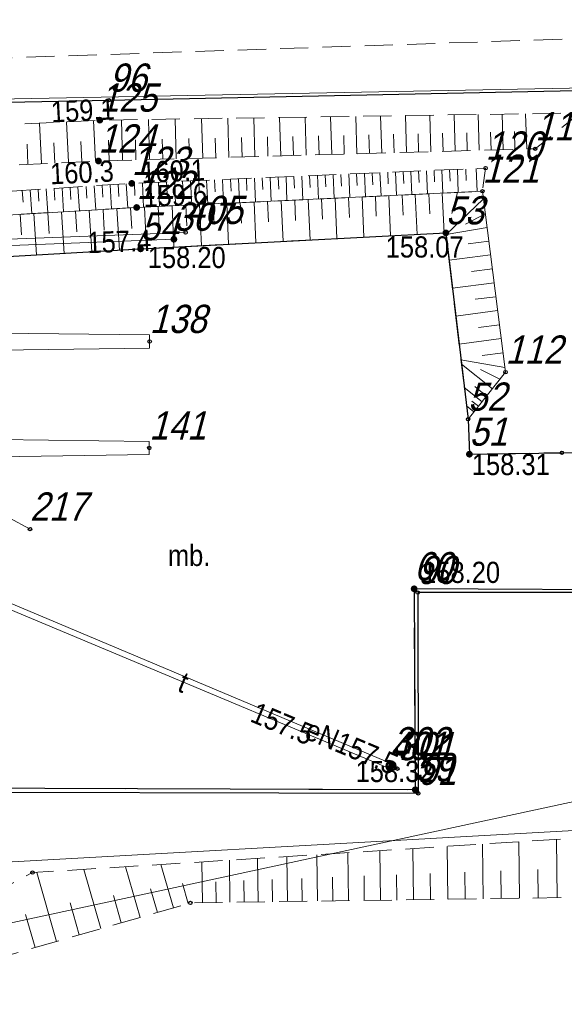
# Model space of a CAD drawing. Header units: metres. Extents: x 5548743 to 5556416, y 5707500 to 5714000.
# Tile 84 of 244: x 5554643 to 5554672, y 5709568 to 5709620. Entities that reach past the tile are written whole.
import ezdxf
from ezdxf.enums import TextEntityAlignment as Align

# ---------------------------------------------------------------- set-up
doc = ezdxf.new("R2010")
doc.units = ezdxf.units.M
for name, pattern in [('1.5_0.75', [2.25, 1.5, -0.75]), ('2.25_0.75', [3, 2.25, -0.75]), ('219-1000', [0])]:
    doc.linetypes.add(name, pattern=pattern)
doc.layers.get('0').update_dxf_attribs({"color": 2, "lineweight": 5})
doc.styles.get("Standard").update_dxf_attribs({"font": 'Working1250', "width": 0.75})
doc.linetypes.add('902-1000', pattern='A,5,0,[1,ksztalty.shx,S=1,R=0,X=0,Y=0],5', length=10)
doc.linetypes.add('otdn_1000', pattern='A,7,0,[21,ksztalty.shx,S=0.7,R=0,X=0,Y=0]', length=7)

# ---------------------------------------------------------------- blocks, each defined once
blk = doc.blocks.new('PW01')
at = {"linetype": 'Continuous', "lineweight": 13}
h = blk.add_hatch(color=0, dxfattribs=at)
edge = h.paths.add_edge_path()
edge.add_arc((0, 0), 0.18, 0, 360)
blk = doc.blocks.new('PIKIETAW1891')
at = {"color": 0}
blk.add_circle((0, 0), 0.09, dxfattribs=at)

msp = doc.modelspace()

# ---------------------------------------------------------------- linework, layer by layer
at = {"layer": '000 Inne (niezydentyfikowane)', "color": 7, "linetype": 'CONTINUOUS', "lineweight": 18, "flags": 128}
for points in [[(5554648.68, 5709612.99), (5554648.62, 5709615.14)], [(5554650.11, 5709613.03), (5554650.05, 5709615.16)], [(5554651.53, 5709613.07), (5554651.47, 5709615.18)], [(5554652.94, 5709613.11), (5554652.88, 5709615.2)], [(5554654.33, 5709613.14), (5554654.28, 5709615.22)], [(5554655.72, 5709613.18), (5554655.66, 5709615.24)], [(5554657.09, 5709613.22), (5554657.03, 5709615.26)], [(5554658.45, 5709613.26), (5554658.39, 5709615.28)], [(5554659.8, 5709613.3), (5554659.74, 5709615.3)], [(5554661.13, 5709613.33), (5554661.08, 5709615.32)], [(5554662.46, 5709613.37), (5554662.4, 5709615.34)], [(5554663.77, 5709613.41), (5554663.72, 5709615.36)], [(5554665.07, 5709613.44), (5554665.02, 5709615.38)], [(5554666.36, 5709613.48), (5554666.31, 5709615.4)], [(5554667.64, 5709613.52), (5554667.59, 5709615.42)], [(5554668.91, 5709613.55), (5554668.86, 5709615.44)], [(5554670.17, 5709613.59), (5554670.11, 5709615.46)], [(5554644.37, 5709612.81), (5554644.27, 5709614.96)], [(5554645.8, 5709612.88), (5554645.7, 5709615.03)], [(5554647.24, 5709612.94), (5554647.14, 5709615.1)], [(5554650.82, 5709613.05), (5554650.79, 5709614.11)], [(5554652.24, 5709613.09), (5554652.21, 5709614.14)], [(5554653.64, 5709613.12), (5554653.61, 5709614.17)], [(5554655.03, 5709613.16), (5554655, 5709614.2)], [(5554656.41, 5709613.2), (5554656.38, 5709614.23)], [(5554657.77, 5709613.24), (5554657.74, 5709614.26)], [(5554659.13, 5709613.28), (5554659.1, 5709614.29)], [(5554660.47, 5709613.32), (5554660.44, 5709614.31)], [(5554661.8, 5709613.35), (5554661.77, 5709614.34)], [(5554663.12, 5709613.39), (5554663.09, 5709614.37)], [(5554664.42, 5709613.43), (5554664.4, 5709614.4)], [(5554665.72, 5709613.46), (5554665.69, 5709614.43)], [(5554667, 5709613.5), (5554666.98, 5709614.45)], [(5554668.28, 5709613.53), (5554668.25, 5709614.48)], [(5554669.54, 5709613.57), (5554669.51, 5709614.51)], [(5554643.65, 5709612.78), (5554643.61, 5709613.85)], [(5554645.08, 5709612.84), (5554645.03, 5709613.92)], [(5554646.52, 5709612.91), (5554646.47, 5709613.99)], [(5554647.96, 5709612.97), (5554647.93, 5709614.05)], [(5554649.39, 5709613.01), (5554649.36, 5709614.08)], [(5554666.93, 5709612.52), (5554666.95, 5709611.91)], [(5554667.48, 5709612.55), (5554667.53, 5709611.33)], [(5554654.42, 5709611.99), (5554654.45, 5709611.35)], [(5554654.84, 5709612), (5554654.9, 5709610.74)], [(5554655.27, 5709612.02), (5554655.29, 5709611.39)], [(5554655.69, 5709612.04), (5554655.74, 5709610.78)], [(5554656.11, 5709612.06), (5554656.14, 5709611.43)], [(5554656.53, 5709612.08), (5554656.58, 5709610.81)], [(5554656.95, 5709612.1), (5554656.98, 5709611.46)], [(5554657.37, 5709612.11), (5554657.42, 5709610.85)], [(5554657.79, 5709612.13), (5554657.82, 5709611.5)], [(5554658.21, 5709612.15), (5554658.26, 5709610.89)], [(5554658.62, 5709612.17), (5554658.65, 5709611.54)], [(5554659.04, 5709612.19), (5554659.1, 5709610.93)], [(5554659.46, 5709612.2), (5554659.49, 5709611.58)], [(5554659.88, 5709612.22), (5554659.93, 5709610.97)], [(5554660.29, 5709612.24), (5554660.32, 5709611.61)], [(5554660.71, 5709612.26), (5554660.76, 5709611.01)], [(5554661.12, 5709612.27), (5554661.15, 5709611.65)], [(5554661.54, 5709612.29), (5554661.59, 5709611.05)], [(5554661.95, 5709612.31), (5554661.98, 5709611.69)], [(5554662.36, 5709612.33), (5554662.42, 5709611.09)], [(5554662.78, 5709612.35), (5554662.8, 5709611.73)], [(5554663.19, 5709612.36), (5554663.24, 5709611.13)], [(5554663.6, 5709612.38), (5554663.63, 5709611.76)], [(5554664.01, 5709612.4), (5554664.06, 5709611.16)], [(5554664.42, 5709612.42), (5554664.45, 5709611.8)], [(5554664.83, 5709612.43), (5554664.89, 5709611.2)], [(5554665.24, 5709612.45), (5554665.27, 5709611.84)], [(5554665.65, 5709612.47), (5554665.71, 5709611.24)], [(5554666.06, 5709612.49), (5554666.09, 5709611.87)], [(5554666.48, 5709612.51), (5554666.53, 5709611.28)], [(5554644.62, 5709611.47), (5554644.7, 5709610.2)], [(5554645.04, 5709611.5), (5554645.08, 5709610.86)], [(5554645.46, 5709611.52), (5554645.54, 5709610.25)], [(5554645.89, 5709611.55), (5554645.93, 5709610.91)], [(5554646.31, 5709611.58), (5554646.39, 5709610.3)], [(5554646.74, 5709611.6), (5554646.78, 5709610.97)], [(5554647.17, 5709611.63), (5554647.25, 5709610.35)], [(5554647.59, 5709611.66), (5554647.63, 5709611.02)], [(5554648.02, 5709611.69), (5554648.1, 5709610.4)], [(5554648.45, 5709611.71), (5554648.49, 5709611.07)], [(5554648.88, 5709611.74), (5554648.96, 5709610.45)], [(5554649.31, 5709611.77), (5554649.34, 5709611.12)], [(5554649.74, 5709611.78), (5554649.79, 5709610.5)], [(5554650.17, 5709611.8), (5554650.19, 5709611.16)], [(5554650.59, 5709611.82), (5554650.65, 5709610.54)], [(5554651.02, 5709611.84), (5554651.05, 5709611.2)], [(5554651.45, 5709611.86), (5554651.5, 5709610.58)], [(5554651.87, 5709611.88), (5554651.9, 5709611.24)], [(5554652.3, 5709611.89), (5554652.36, 5709610.62)], [(5554652.73, 5709611.91), (5554652.75, 5709611.27)], [(5554653.15, 5709611.93), (5554653.21, 5709610.66)], [(5554653.57, 5709611.95), (5554653.6, 5709611.31)], [(5554654, 5709611.97), (5554654.05, 5709610.7)], [(5554643.35, 5709611.39), (5554643.39, 5709610.76)], [(5554643.77, 5709611.41), (5554643.85, 5709610.15)], [(5554644.19, 5709611.44), (5554644.23, 5709610.81)], [(5554659.98, 5709610.97), (5554660.08, 5709608.83)], [(5554660.69, 5709611.01), (5554660.74, 5709609.94)], [(5554661.41, 5709611.04), (5554661.51, 5709608.9)], [(5554662.12, 5709611.07), (5554662.17, 5709610.01)], [(5554662.83, 5709611.11), (5554662.93, 5709608.98)], [(5554663.54, 5709611.14), (5554663.59, 5709610.08)], [(5554664.24, 5709611.17), (5554664.34, 5709609.05)], [(5554664.96, 5709611.21), (5554665.01, 5709610.15)], [(5554665.68, 5709611.24), (5554665.78, 5709609.13)], [(5554666.48, 5709611.28), (5554666.18, 5709610.16)], [(5554648.38, 5709610.42), (5554648.51, 5709608.21)], [(5554649.11, 5709610.46), (5554649.18, 5709609.36)], [(5554649.84, 5709610.5), (5554649.95, 5709608.3)], [(5554650.58, 5709610.53), (5554650.63, 5709609.43)], [(5554651.31, 5709610.57), (5554651.41, 5709608.37)], [(5554652.04, 5709610.6), (5554652.09, 5709609.51)], [(5554652.77, 5709610.64), (5554652.87, 5709608.45)], [(5554653.49, 5709610.67), (5554653.55, 5709609.58)], [(5554654.22, 5709610.7), (5554654.32, 5709608.53)], [(5554654.94, 5709610.74), (5554655, 5709609.65)], [(5554655.67, 5709610.77), (5554655.77, 5709608.6)], [(5554656.39, 5709610.81), (5554656.44, 5709609.72)], [(5554657.11, 5709610.84), (5554657.21, 5709608.68)], [(5554657.83, 5709610.87), (5554657.88, 5709609.79)], [(5554658.55, 5709610.91), (5554658.65, 5709608.75)], [(5554659.26, 5709610.94), (5554659.31, 5709609.86)], [(5554667.86, 5709610.92), (5554665.88, 5709609.04)], [(5554643.24, 5709610.12), (5554643.3, 5709609.02)], [(5554643.97, 5709610.16), (5554644.1, 5709607.96)], [(5554644.71, 5709610.2), (5554644.77, 5709609.1)], [(5554645.44, 5709610.25), (5554645.57, 5709608.04)], [(5554646.17, 5709610.29), (5554646.24, 5709609.19)], [(5554646.91, 5709610.33), (5554647.04, 5709608.13)], [(5554647.64, 5709610.38), (5554647.71, 5709609.27)], [(5554667.96, 5709610.15), (5554666.92, 5709609.6)], [(5554668.06, 5709609.42), (5554665.88, 5709609.04)], [(5554668.15, 5709608.69), (5554667.05, 5709608.55)], [(5554668.24, 5709607.96), (5554666.04, 5709607.68)], [(5554668.34, 5709607.22), (5554667.23, 5709607.08)], [(5554668.43, 5709606.48), (5554666.22, 5709606.2)], [(5554668.53, 5709605.74), (5554667.42, 5709605.6)], [(5554668.62, 5709605), (5554666.4, 5709604.71)], [(5554668.72, 5709604.25), (5554667.6, 5709604.11)], [(5554668.81, 5709603.51), (5554666.57, 5709603.22)], [(5554668.91, 5709602.75), (5554667.79, 5709602.61)], [(5554669.01, 5709601.98), (5554666.67, 5709602.39)], [(5554668.34, 5709600.85), (5554666.7, 5709602.15)], [(5554668.74, 5709601.35), (5554667.71, 5709601.87)], [(5554667.79, 5709600.16), (5554666.85, 5709600.91)], [(5554668.03, 5709600.46), (5554667.41, 5709600.96)], [(5554667.6, 5709599.92), (5554667.25, 5709600.19)], [(5554667.36, 5709599.62), (5554666.97, 5709599.94)], [(5554664.15, 5709573.7), (5554664.12, 5709576.42)], [(5554665.97, 5709573.72), (5554665.93, 5709576.53)], [(5554667.85, 5709573.75), (5554667.81, 5709576.65)], [(5554669.79, 5709573.78), (5554669.75, 5709576.77)], [(5554671.79, 5709573.8), (5554671.75, 5709576.9)], [(5554655.89, 5709573.58), (5554655.86, 5709575.9)], [(5554657.44, 5709573.6), (5554657.41, 5709575.99)], [(5554659.04, 5709573.63), (5554659, 5709576.09)], [(5554660.69, 5709573.65), (5554660.65, 5709576.2)], [(5554662.39, 5709573.67), (5554662.36, 5709576.31)], [(5554649.61, 5709572.76), (5554648.83, 5709575.45)], [(5554651.38, 5709573.27), (5554650.72, 5709575.57)], [(5554652.93, 5709573.54), (5554652.89, 5709575.71)], [(5554654.39, 5709573.56), (5554654.36, 5709575.8)], [(5554645.17, 5709571.48), (5554644.12, 5709575.15)], [(5554647.53, 5709572.16), (5554646.62, 5709575.31)], [(5554659.86, 5709573.64), (5554659.84, 5709574.89)], [(5554661.53, 5709573.66), (5554661.52, 5709574.96)], [(5554663.27, 5709573.68), (5554663.25, 5709575.02)], [(5554665.06, 5709573.71), (5554665.04, 5709575.09)], [(5554666.9, 5709573.74), (5554666.88, 5709575.16)], [(5554668.81, 5709573.76), (5554668.79, 5709575.24)], [(5554670.78, 5709573.79), (5554670.76, 5709575.31)], [(5554652.17, 5709573.5), (5554651.86, 5709574.56)], [(5554653.66, 5709573.55), (5554653.64, 5709574.65)], [(5554655.14, 5709573.57), (5554655.12, 5709574.71)], [(5554656.66, 5709573.59), (5554656.64, 5709574.77)], [(5554658.23, 5709573.61), (5554658.21, 5709574.83)], [(5554648.61, 5709572.47), (5554648.19, 5709573.93)], [(5554650.53, 5709573.02), (5554650.17, 5709574.27)], [(5554646.38, 5709571.83), (5554645.89, 5709573.53)], [(5554644.03, 5709571.15), (5554643.52, 5709572.91)]]:
    msp.add_lwpolyline(points, dxfattribs=at)
at = {"layer": '218-kontur użytku gruntowego', "color": 3, "linetype": 'CONTINUOUS', "lineweight": 18, "flags": 128}
for points in [[(5554625.39, 5709615.92), (5554701.97, 5709617.38)], [(5554701.97, 5709617.38), (5554625.39, 5709615.92)], [(5554725.22, 5709590.24), (5554632.15, 5709570.19)], [(5554632.15, 5709570.19), (5554725.22, 5709590.24)]]:
    msp.add_lwpolyline(points, dxfattribs=at)
at = {"layer": '219-działka ewidencyjna', "color": 7, "linetype": '219-1000', "lineweight": 18, "flags": 128}
for points in [[(5554625.39, 5709615.92), (5554701.97, 5709617.38)], [(5554725.22, 5709590.24), (5554632.15, 5709570.19)]]:
    msp.add_lwpolyline(points, dxfattribs=at)
at = {"layer": 'krawężnik', "color": 7, "linetype": 'CONTINUOUS', "lineweight": 25, "flags": 128}
msp.add_lwpolyline([(5554677.81, 5709590.15), (5554664.18, 5709590.22), (5554664.24, 5709579.54), (5554634.7, 5709579.65), (5554634.06, 5709595.67), (5554635.18, 5709596.32), (5554634.75, 5709601.57), (5554634.27, 5709607.39), (5554649.64, 5709608.28), (5554665.87, 5709609.13), (5554667.05, 5709599.23), (5554667.12, 5709597.37), (5554672.04, 5709597.45), (5554675.79, 5709597.52)], dxfattribs=at)
at = {"layer": 'obszar utwardzony', "color": 7, "linetype": '2.25_0.75', "lineweight": 18, "flags": 128}
msp.add_lwpolyline([(5554677.91, 5709600.06), (5554677.7, 5709599.31), (5554677.04, 5709598.2), (5554676.49, 5709597.72), (5554675.79, 5709597.52), (5554672.04, 5709597.45), (5554667.12, 5709597.37), (5554667.05, 5709599.23), (5554665.87, 5709609.13), (5554649.64, 5709608.28), (5554634.27, 5709607.39), (5554634.75, 5709601.57), (5554635.18, 5709596.32), (5554634.06, 5709595.67), (5554634.7, 5709579.65), (5554664.24, 5709579.54), (5554664.18, 5709590.22), (5554677.81, 5709590.15), (5554678.03, 5709590.03)], close=True, dxfattribs=at)
at = {"layer": 'ogrodzenie trwałe', "color": 7, "linetype": '902-1000', "lineweight": 25, "flags": 128}
for points in [[(5554624.87, 5709615.48), (5554627.41, 5709615.78), (5554647.95, 5709616.18), (5554701.93, 5709617.3), (5554702.05, 5709622.93), (5554728.35, 5709621.99), (5554746.46, 5709621.35), (5554749.56, 5709623.61), (5554750.11, 5709626.1)], [(5554711.97, 5709590.06), (5554710.1, 5709590.06), (5554678.03, 5709590.03), (5554664.37, 5709590.02), (5554664.4, 5709579.35), (5554634.76, 5709579.41), (5554629.61, 5709579.45)]]:
    msp.add_lwpolyline(points, dxfattribs=at)
at = {"layer": 'przewód elektroenergetyczny podziemny', "color": 1, "linetype": 'CONTINUOUS', "lineweight": 18, "flags": 128}
for points in [[(5554651.41, 5709608.79), (5554633.65, 5709608.11), (5554634.07, 5709593.45)], [(5554634.07, 5709593.45), (5554634.08, 5709593.09), (5554662.99, 5709580.92), (5554663.29, 5709580.66)]]:
    msp.add_lwpolyline(points, dxfattribs=at)
at = {"layer": 'przewód kanalizacyjny', "color": 34, "linetype": 'CONTINUOUS', "lineweight": 18, "flags": 128}
for points in [[(5554643.76, 5709593.39), (5554635.93, 5709597.61)], [(5554733.3, 5709581.48), (5554720.41, 5709580.12), (5554678.09, 5709577.67), (5554631.02, 5709575.06), (5554632.06, 5709562.27), (5554637.77, 5709530.33), (5554641.89, 5709507.04), (5554646.63, 5709485.5), (5554669.73, 5709470.74), (5554680.04, 5709466.6), (5554702.39, 5709463.79), (5554740.29, 5709463.2), (5554750.88, 5709463.87), (5554780.95, 5709464.28)]]:
    msp.add_lwpolyline(points, dxfattribs=at)
at = {"layer": 'przewód telekomunikacyjny podziemny', "color": 30, "linetype": 'CONTINUOUS', "lineweight": 18, "flags": 128}
for points in [[(5554652.03, 5709609.15), (5554633.2, 5709608.45), (5554633.7, 5709594.25)], [(5554633.7, 5709594.25), (5554633.75, 5709592.86), (5554662.88, 5709580.67), (5554663.29, 5709580.66)]]:
    msp.add_lwpolyline(points, dxfattribs=at)
at = {"layer": 'skarpa nieumocniona', "color": 7, "linetype": '1.5_0.75', "lineweight": 18, "flags": 128}
for points in [[(5554629.7, 5709612.13), (5554647.4, 5709612.95), (5554670.62, 5709613.6), (5554672.99, 5709615.5), (5554647.47, 5709615.12), (5554628.5, 5709614.15)], [(5554629.7, 5709612.13), (5554647.4, 5709612.95), (5554670.62, 5709613.6), (5554672.99, 5709615.5), (5554647.47, 5709615.12), (5554628.5, 5709614.15)], [(5554632.05, 5709609.46), (5554649.43, 5709610.48), (5554667.81, 5709611.34), (5554667.98, 5709612.57), (5554649.17, 5709611.76), (5554631.66, 5709610.64), (5554630.99, 5709609.93)], [(5554632.05, 5709609.46), (5554649.43, 5709610.48), (5554667.81, 5709611.34), (5554667.98, 5709612.57), (5554649.17, 5709611.76), (5554631.66, 5709610.64), (5554630.99, 5709609.93)], [(5554639.86, 5709525.68), (5554638.55, 5709523.11), (5554646.15, 5709489.64), (5554666.4, 5709474.77), (5554680.61, 5709466.85), (5554713.88, 5709463.97), (5554734.35, 5709464.7), (5554753.99, 5709466.09), (5554754.78, 5709486.6), (5554755.38, 5709511.33), (5554755.81, 5709536.31), (5554756.26, 5709561.22), (5554756.74, 5709573.25), (5554755.99, 5709576.62), (5554752.46, 5709580.51), (5554746.98, 5709581.26), (5554708.92, 5709579.01), (5554678.41, 5709577.32), (5554643.89, 5709575.14), (5554636.03, 5709570.89), (5554631.69, 5709562.74), (5554634.42, 5709562.31), (5554638.29, 5709569.5), (5554652.29, 5709573.53), (5554679.25, 5709573.91), (5554708.96, 5709575.66), (5554732.15, 5709576.75), (5554746.94, 5709577.34), (5554751.11, 5709575.48), (5554753.07, 5709571.52), (5554752.58, 5709561.31), (5554752.04, 5709536.31), (5554751.1, 5709511.64), (5554750.74, 5709486.44), (5554750.33, 5709468.45), (5554734.38, 5709467.88), (5554713.81, 5709467.33), (5554683.94, 5709468.9), (5554672.06, 5709473.84), (5554647.35, 5709490.85)], [(5554639.86, 5709525.68), (5554638.55, 5709523.11), (5554646.15, 5709489.64), (5554666.4, 5709474.77), (5554680.61, 5709466.85), (5554713.88, 5709463.97), (5554734.35, 5709464.7), (5554753.99, 5709466.09), (5554754.78, 5709486.6), (5554755.38, 5709511.33), (5554755.81, 5709536.31), (5554756.26, 5709561.22), (5554756.74, 5709573.25), (5554755.99, 5709576.62), (5554752.46, 5709580.51), (5554746.98, 5709581.26), (5554708.92, 5709579.01), (5554678.41, 5709577.32), (5554643.89, 5709575.14), (5554636.03, 5709570.89), (5554631.69, 5709562.74), (5554634.42, 5709562.31), (5554638.29, 5709569.5), (5554652.29, 5709573.53), (5554679.25, 5709573.91), (5554708.96, 5709575.66), (5554732.15, 5709576.75), (5554746.94, 5709577.34), (5554751.11, 5709575.48), (5554753.07, 5709571.52), (5554752.58, 5709561.31), (5554752.04, 5709536.31), (5554751.1, 5709511.64), (5554750.74, 5709486.44), (5554750.33, 5709468.45), (5554734.38, 5709467.88), (5554713.81, 5709467.33), (5554683.94, 5709468.9), (5554672.06, 5709473.84), (5554647.35, 5709490.85)]]:
    msp.add_lwpolyline(points, close=True, dxfattribs=at)
at = {"layer": 'skarpa umocniona', "color": 7, "linetype": 'CONTINUOUS', "lineweight": 18, "flags": 128}
msp.add_lwpolyline([(5554634.75, 5709601.57), (5554634.27, 5709607.39), (5554649.64, 5709608.28), (5554665.87, 5709609.13), (5554667.05, 5709599.23), (5554669.04, 5709601.73), (5554667.81, 5709611.34), (5554649.43, 5709610.48), (5554632.05, 5709609.46), (5554632.43, 5709603.5)], close=True, dxfattribs=at)
msp.add_lwpolyline([(5554634.75, 5709601.57), (5554634.27, 5709607.39), (5554649.64, 5709608.28), (5554665.87, 5709609.13), (5554667.05, 5709599.23), (5554669.04, 5709601.73), (5554667.81, 5709611.34), (5554649.43, 5709610.48), (5554632.05, 5709609.46), (5554632.43, 5709603.5)], close=True, dxfattribs=at)
at = {"layer": 'teren zalesiony', "color": 7, "linetype": '1.5_0.75', "lineweight": 18, "flags": 128}
msp.add_lwpolyline([(5554623.71, 5709632.74), (5554625.24, 5709617.42), (5554643.09, 5709618.45), (5554672.59, 5709619.44), (5554698.96, 5709617.32), (5554701.97, 5709617.38), (5554702.15, 5709639.46), (5554696.5, 5709642.35), (5554686.71, 5709644.13), (5554669.11, 5709651.21), (5554639.56, 5709647.48)], close=True, dxfattribs=at)
at = {"layer": 'ściana oporowa (linia)', "color": 0, "lineweight": 18}
for p, q in [((5554638.382, 5709603.846), (5554650.12, 5709603.71)), ((5554650.12, 5709603.71), (5554650.12, 5709603.36)), ((5554650.101, 5709597.35), (5554638.407, 5709597.184)), ((5554650.101, 5709597.35), (5554650.1, 5709597.7))]:
    msp.add_line(p, q, dxfattribs=at)
at = {"layer": 'ściana oporowa (linia)', "color": 0, "linetype": 'otdn_1000', "lineweight": 18}
for p, q in [((5554650.12, 5709603.01), (5554650.12, 5709603.36)), ((5554639.378, 5709602.854), (5554650.12, 5709603.01)), ((5554650.099, 5709598.05), (5554639.393, 5709598.176)), ((5554650.099, 5709598.05), (5554650.1, 5709597.7))]:
    msp.add_line(p, q, dxfattribs=at)

# ---------------------------------------------------------------- block references
at = {"layer": 'pikieta naturalna', "color": 7, "linetype": 'CONTINUOUS', "lineweight": 13}
for p in [(5554647.47, 5709615.12), (5554647.4, 5709612.95), (5554649.17, 5709611.76), (5554649.43, 5709610.48)]:
    msp.add_blockref('PW01', p, dxfattribs=at)
at = {"layer": 'pikieta sztuczna', "color": 7, "linetype": 'CONTINUOUS', "lineweight": 13}
for p in [(5554665.87, 5709609.13), (5554649.64, 5709608.28), (5554667.12, 5709597.37), (5554664.18, 5709590.22), (5554664.24, 5709579.54)]:
    msp.add_blockref('PW01', p, dxfattribs=at)
at = {"layer": 'Punkt roboczy BDOT GESUT K1', "color": 6, "linetype": 'CONTINUOUS', "lineweight": 18}
for p in [(5554647.95, 5709616.18), (5554647.47, 5709615.12), (5554647.47, 5709615.12), (5554670.62, 5709613.6), (5554647.4, 5709612.95), (5554647.4, 5709612.95), (5554667.98, 5709612.57), (5554649.17, 5709611.76), (5554649.17, 5709611.76), (5554667.81, 5709611.34), (5554667.81, 5709611.34), (5554649.43, 5709610.48), (5554649.43, 5709610.48), (5554649.43, 5709610.48), (5554651.41, 5709608.79), (5554651.41, 5709608.79), (5554652.03, 5709609.15), (5554665.87, 5709609.13), (5554665.87, 5709609.13), (5554665.87, 5709609.13), (5554665.87, 5709609.13), (5554649.64, 5709608.28), (5554649.64, 5709608.28), (5554649.64, 5709608.28), (5554649.64, 5709608.28), (5554650.12, 5709603.36), (5554669.04, 5709601.73), (5554667.05, 5709599.23), (5554667.05, 5709599.23), (5554667.05, 5709599.23), (5554650.1, 5709597.7), (5554667.12, 5709597.37), (5554667.12, 5709597.37), (5554667.12, 5709597.37), (5554672.04, 5709597.45), (5554672.04, 5709597.45), (5554643.76, 5709593.39), (5554664.18, 5709590.22), (5554664.18, 5709590.22), (5554664.18, 5709590.22), (5554664.37, 5709590.02), (5554662.88, 5709580.67), (5554662.88, 5709580.67), (5554662.99, 5709580.92), (5554662.99, 5709580.92), (5554663.29, 5709580.66), (5554663.29, 5709580.66), (5554664.24, 5709579.54), (5554664.24, 5709579.54), (5554664.24, 5709579.54), (5554664.4, 5709579.35), (5554643.89, 5709575.14), (5554652.29, 5709573.53)]:
    msp.add_blockref('PIKIETAW1891', p, dxfattribs=at)
at = {"layer": 'rzedna', "color": 1, "linetype": 'CONTINUOUS', "lineweight": 18}
for p in [(5554651.41, 5709608.79), (5554662.99, 5709580.92)]:
    msp.add_blockref('PW01', p, dxfattribs=at)
at = {"layer": 'rzedna', "color": 30, "linetype": 'CONTINUOUS', "lineweight": 18}
msp.add_blockref('PW01', (5554662.88, 5709580.67), dxfattribs=at)

# ---------------------------------------------------------------- texts
at = {"layer": 'obszar utwardzony-Atr17', "color": 7, "width": 0.9}
msp.add_text('mb.', height=1.125, dxfattribs=at).set_placement((5554651.09, 5709591.43))
at = {"layer": 'pikieta naturalna-Atr2', "color": 7, "width": 0.9}
for s, rotation, p in [('159.1', 2.927, (5554644.9, 5709614.99)), ('160.1', 2.465, (5554649.7, 5709611.78)), ('159.6', 2.679, (5554649.81, 5709610.5))]:
    msp.add_text(s, height=1.125, rotation=rotation, dxfattribs=at).set_placement(p)
msp.add_text('160.3', height=1.125, rotation=2.652, dxfattribs=at).set_placement((5554644.8, 5709612.83), align=Align.TOP_LEFT)
at = {"layer": 'pikieta sztuczna-Atr2', "color": 7, "width": 0.9}
for s, p in [('158.07', (5554662.67, 5709607.82)), ('158.20', (5554650.02, 5709607.26)), ('158.31', (5554667.25, 5709596.26)), ('158.20', (5554664.61, 5709590.53)), ('158.32', (5554661.07, 5709579.95))]:
    msp.add_text(s, height=1.125, dxfattribs=at).set_placement(p)
at = {"layer": 'przewód elektroenergetyczny podziemny-Atr1', "color": 1, "width": 0.9}
msp.add_text('eN', height=1.125, rotation=337.171, dxfattribs=at).set_placement((5554658.5, 5709582.81), align=Align.MIDDLE_LEFT)
at = {"layer": 'przewód telekomunikacyjny podziemny-Atr1', "color": 30, "width": 0.9}
msp.add_text('t', height=1.125, rotation=337.292, dxfattribs=at).set_placement((5554651.75, 5709585.33), align=Align.MIDDLE_LEFT)
at = {"layer": 'Punkt roboczy BDOT GESUT K1-Atr103', "color": 6, "oblique": 15, "width": 0.9}
for s, p in [('96', (5554647.95, 5709616.18)), ('125', (5554647.47, 5709615.12)), ('125', (5554647.47, 5709615.12)), ('118', (5554670.62, 5709613.6)), ('124', (5554647.4, 5709612.95)), ('124', (5554647.4, 5709612.95)), ('120', (5554667.98, 5709612.57)), ('123', (5554649.17, 5709611.76)), ('123', (5554649.17, 5709611.76)), ('121', (5554667.81, 5709611.34)), ('121', (5554667.81, 5709611.34)), ('122', (5554649.43, 5709610.48)), ('122', (5554649.43, 5709610.48)), ('122', (5554649.43, 5709610.48)), ('405', (5554652.03, 5709609.15)), ('53', (5554665.87, 5709609.13)), ('53', (5554665.87, 5709609.13)), ('53', (5554665.87, 5709609.13)), ('53', (5554665.87, 5709609.13)), ('307', (5554651.41, 5709608.79)), ('307', (5554651.41, 5709608.79)), ('54', (5554649.64, 5709608.28)), ('54', (5554649.64, 5709608.28)), ('54', (5554649.64, 5709608.28)), ('54', (5554649.64, 5709608.28)), ('138', (5554650.12, 5709603.36)), ('112', (5554669.04, 5709601.73)), ('52', (5554667.05, 5709599.23)), ('52', (5554667.05, 5709599.23)), ('52', (5554667.05, 5709599.23)), ('141', (5554650.1, 5709597.7)), ('51', (5554667.12, 5709597.37)), ('51', (5554667.12, 5709597.37)), ('51', (5554667.12, 5709597.37)), ('217', (5554643.76, 5709593.39)), ('60', (5554664.18, 5709590.22)), ('60', (5554664.18, 5709590.22)), ('60', (5554664.18, 5709590.22)), ('90', (5554664.37, 5709590.02)), ('302', (5554662.99, 5709580.92)), ('302', (5554662.99, 5709580.92)), ('401', (5554662.88, 5709580.67)), ('401', (5554662.88, 5709580.67)), ('301', (5554663.29, 5709580.66)), ('301', (5554663.29, 5709580.66)), ('59', (5554664.24, 5709579.54)), ('59', (5554664.24, 5709579.54)), ('59', (5554664.24, 5709579.54)), ('91', (5554664.4, 5709579.35))]:
    msp.add_text(s, height=1.5, dxfattribs=at).set_placement(p, align=Align.BOTTOM_LEFT)
at = {"layer": 'rzedna-Atr2', "color": 1, "width": 0.9}
for s, rotation, p in [('157.4', 2.192, (5554646.81, 5709608.61)), ('157.5', 337.171, (5554660.1, 5709582.14))]:
    msp.add_text(s, height=1.125, rotation=rotation, dxfattribs=at).set_placement(p, align=Align.MIDDLE_LEFT)
at = {"layer": 'rzedna-Atr2', "color": 30, "width": 0.9}
msp.add_text('157.5', height=1.125, rotation=337.292, dxfattribs=at).set_placement((5554655.62, 5709583.71), align=Align.MIDDLE_LEFT)

doc.saveas('drawing.dxf')
